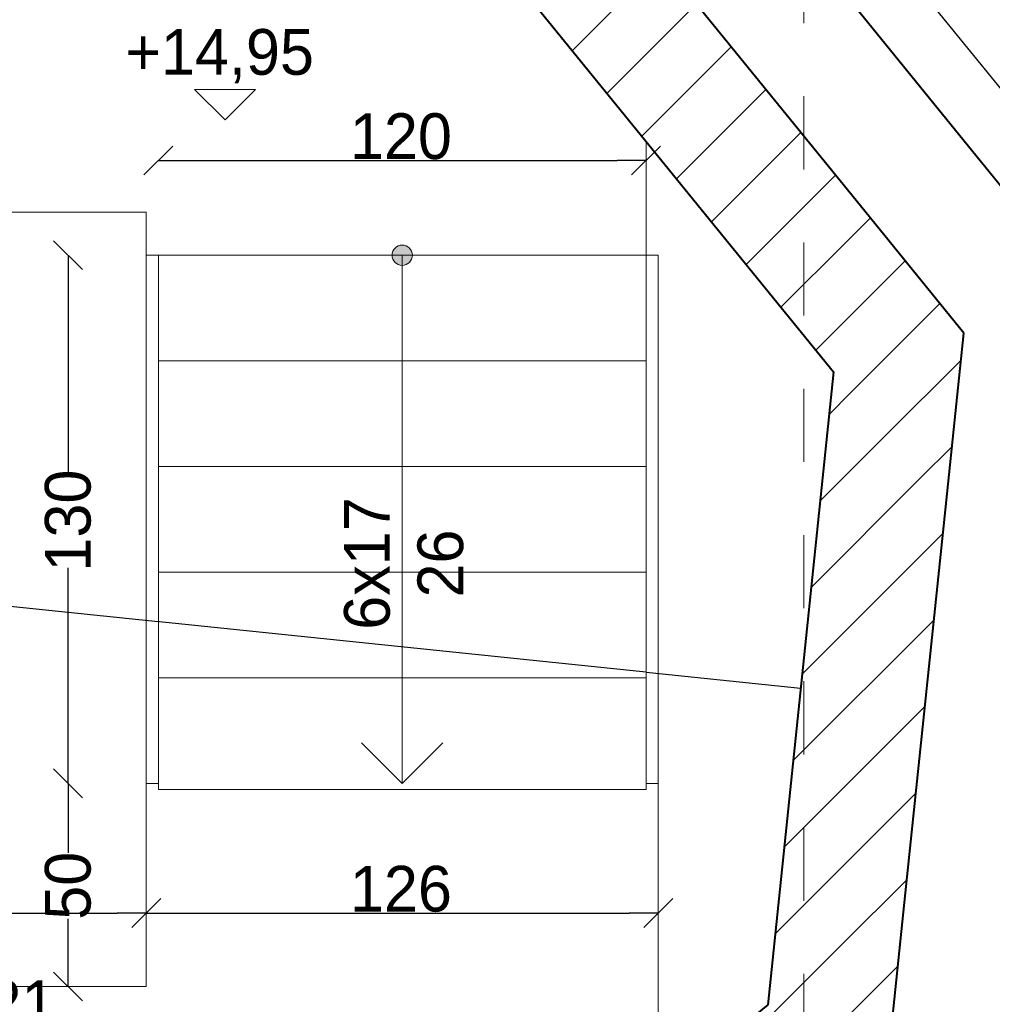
# Model space of a CAD drawing. Header units: millimetres. Extents: x 67877 to 166263, y -957 to 33454.
# Tile 85 of 98: x 115120 to 117514, y 20746 to 23169. Entities that reach past the tile are written whole.
import ezdxf
from ezdxf.enums import TextEntityAlignment as Align

# ---------------------------------------------------------------- set-up
doc = ezdxf.new("R2010")
doc.units = ezdxf.units.MM
for name, pattern in [('Kropkowana gęsto', [132.291663, 0, -132.291663]), ('Przerywana', [360, 180, -180]), ('Wipeout_Contour', [1000, 0, -1000])]:
    doc.linetypes.add(name, pattern=pattern)
for name, color, linetype, lineweight in [('0_Nr_pióra__1', 7, 'Continuous', 13), ('0_Nr_pióra__11', 7, 'Continuous', 13), ('0_Nr_pióra__7', 7, 'Continuous', 20), ('0_Nr_pióra__71', 7, 'Continuous', 13), ('Drzwi ARCHICAD_Nr_pióra__27', 7, 'Continuous', 40), ('Drzwi ARCHICAD_Nr_pióra__3', 7, 'Continuous', 13), ('inw_przekrój _Nr_pióra__101', 253, 'Continuous', 5), ('inw_schody zewnętrzne_Nr_pióra__168', 7, 'Continuous', 5), ('inw_schody zewnętrzne_Nr_pióra__27', 7, 'Continuous', 40), ('inw_schody zewnętrzne_Nr_pióra__87', 7, 'Continuous', 13), ('inw_ściany zewnętrzne_Nr_pióra__27', 7, 'Continuous', 40), ('inw_ściany zewnętrzne_Nr_pióra__87', 7, 'Continuous', 13), ('Znaczniki drzwi ARCHICADa_Nr_pióra__1', 7, 'Continuous', 13), ('Znaczniki drzwi ARCHICADa_Nr_pióra__7', 7, 'Continuous', 20)]:
    doc.layers.add(name, color=color, linetype=linetype, lineweight=lineweight)
for name, color, linetype in [('Drzwi ARCHICAD', 7, 'Continuous'), ('inw_przekrój', 7, 'Continuous'), ('inw_schody zewnętrzne', 7, 'Continuous'), ('inw_wymiarowanie', 7, 'Continuous'), ('inw_ściany zewnętrzne', 7, 'Continuous'), ('Znaczniki drzwi ARCHICADa', 7, 'Continuous')]:
    doc.layers.add(name, color=color, linetype=linetype)
doc.styles.add('STYL_AUTOMATYCZNY_1', font='GOTHIC.TTF')
doc.dimstyles.new('STYL_AUTOMATYCZNY__1', dxfattribs={"dimtxt": 112.5, "dimasz": 71.25, "dimexe": 0.18, "dimexo": 0.0625, "dimgap": 0.09, "dimtad": 1, "dimtih": 1, "dimtoh": 1, "dimdec": 0, "dimlfac": 0.1, "dimzin": 0, "dimdsep": 46, "dimtxsty": 'STYL_AUTOMATYCZNY_1', "dimblk": 'ARROWHEAD_6', "dimblk1": 'ARROWHEAD_6', "dimblk2": 'ARROWHEAD_6', "dimcen": 0.09, "dimse1": 1, "dimse2": 1, "dimclrd": 256, "dimclre": 256, "dimclrt": 256, "dimadec": 1, "dimazin": 0, "dimtfac": 1, "dimtdec": 4, "dimtmove": 0, "dimatfit": 3, "dimfxl": 1, "dimtolj": 1, "dimtzin": 0, "dimarcsym": 0})
doc.dimstyles.new('STYL_AUTOMATYCZNY__2', dxfattribs={"dimtxt": 112.5, "dimasz": 71.25, "dimexe": 0.18, "dimexo": 0.0625, "dimgap": 0.09, "dimtad": 1, "dimdec": 0, "dimlfac": 0.1, "dimzin": 0, "dimdsep": 46, "dimtxsty": 'STYL_AUTOMATYCZNY_1', "dimblk": 'ARROWHEAD_6', "dimblk1": 'ARROWHEAD_6', "dimblk2": 'ARROWHEAD_6', "dimcen": 0.09, "dimse1": 1, "dimse2": 1, "dimclrd": 256, "dimclre": 256, "dimclrt": 256, "dimadec": 1, "dimazin": 0, "dimtfac": 1, "dimtdec": 4, "dimtmove": 0, "dimatfit": 3, "dimfxl": 1, "dimtolj": 1, "dimtzin": 0, "dimarcsym": 0})
doc.dimstyles.new('STYL_AUTOMATYCZNY__4', dxfattribs={"dimtxt": 112.5, "dimasz": 71.25, "dimexe": 0.18, "dimexo": 0.0625, "dimgap": 0.09, "dimtad": 1, "dimdec": 0, "dimlfac": 0.1, "dimzin": 0, "dimdsep": 46, "dimtxsty": 'STYL_AUTOMATYCZNY_1', "dimblk": 'ARROWHEAD_6', "dimblk1": 'ARROWHEAD_6', "dimblk2": 'ARROWHEAD_6', "dimcen": 0.09, "dimse1": 1, "dimse2": 1, "dimclrd": 256, "dimclre": 256, "dimclrt": 256, "dimadec": 1, "dimazin": 0, "dimtfac": 1, "dimtdec": 4, "dimtmove": 2, "dimatfit": 3, "dimfxl": 1, "dimtolj": 1, "dimtzin": 0, "dimarcsym": 0})
pattern_1 = [(45, (553500.93, 0), (-95.45941, 95.45941), [])]

# ---------------------------------------------------------------- blocks, each defined once
blk = doc.blocks.new('Strop_37_4', base_point=(624521, 5876.8))
at = {"layer": '0_Nr_pióra__1', "linetype": 'Continuous', "flags": 128}
blk.add_lwpolyline([(624521, 5876.8), (624400.4, 5878.9), (625291, 4773.8), (625632.4, 4673.1), (626676.6, 4562.7), (627050, 4591.1), (627921, 5298.2), (627921, 6376.8), (626661, 6376.8), (626661, 5876.8)], close=True, dxfattribs=at)
blk = doc.blocks.new('Schody_18_4', base_point=(553500.932484, 0))
at = {"layer": '0_Nr_pióra__11', "linetype": 'Continuous', "flags": 128}
for points in [[(626660.954405, 7676.788777), (626660.954405, 6376.788777), (626720.954405, 6376.788777), (626720.954405, 7676.788777)], [(627860.954405, 7676.788777), (627860.954405, 6376.788777), (627920.954405, 6376.788777), (627920.954405, 7676.788777)]]:
    blk.add_lwpolyline(points, close=True, dxfattribs=at)
at = {"linetype": 'Wipeout_Contour', "ltscale": 2509345.452313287}
blk.add_wipeout([(627890.954405, 7676.788777), (626690.954405, 7676.788777), (626690.954405, 7416.788777), (627890.954405, 7416.788777)], dxfattribs=at)
at = {"layer": '0_Nr_pióra__71', "linetype": 'Continuous'}
blk.add_hatch(color=256, dxfattribs=at).paths.add_polyline_path([(627265.954405, 7676.788777, 1), (627315.954405, 7676.788777, 1)])
at = {"layer": '0_Nr_pióra__11', "linetype": 'Continuous'}
for p, q in [((627890.954405, 7676.788777), (626690.954405, 7676.788777)), ((626690.954405, 7676.788777), (626690.954405, 7416.788777)), ((627890.954405, 7416.788777), (627890.954405, 7676.788777)), ((626690.954405, 7416.788777), (627890.954405, 7416.788777))]:
    blk.add_line(p, q, dxfattribs=at)
at = {"layer": '0_Nr_pióra__11', "linetype": 'Continuous', "flags": 128}
blk.add_lwpolyline([(627265.954405, 7676.788777, 1), (627315.954405, 7676.788777, 1)], format="xyb", close=True, dxfattribs=at)
at = {"linetype": 'Wipeout_Contour', "ltscale": 2509333.156699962}
blk.add_wipeout([(627890.954405, 7416.788777), (626690.954405, 7416.788777), (626690.954405, 7156.788777), (627890.954405, 7156.788777)], dxfattribs=at)
at = {"layer": '0_Nr_pióra__11', "linetype": 'Continuous'}
for p, q in [((627290.954405, 7676.788777), (627290.954405, 7416.788777)), ((627890.954405, 7416.788777), (626690.954405, 7416.788777)), ((626690.954405, 7416.788777), (626690.954405, 7156.788777)), ((627890.954405, 7156.788777), (627890.954405, 7416.788777)), ((626690.954405, 7156.788777), (627890.954405, 7156.788777))]:
    blk.add_line(p, q, dxfattribs=at)
at = {"linetype": 'Wipeout_Contour', "ltscale": 2509321.292059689}
blk.add_wipeout([(627890.954405, 7156.788777), (626690.954405, 7156.788777), (626690.954405, 6896.788777), (627890.954405, 6896.788777)], dxfattribs=at)
at = {"layer": '0_Nr_pióra__11', "linetype": 'Continuous'}
for p, q in [((627890.954405, 7156.788777), (626690.954405, 7156.788777)), ((626690.954405, 7156.788777), (626690.954405, 6896.788777)), ((627890.954405, 6896.788777), (627890.954405, 7156.788777)), ((626690.954405, 6896.788777), (627890.954405, 6896.788777))]:
    blk.add_line(p, q, dxfattribs=at)
at = {"linetype": 'Wipeout_Contour', "ltscale": 2509309.85839858}
blk.add_wipeout([(627890.954405, 6896.788777), (626690.954405, 6896.788777), (626690.954405, 6636.788777), (627890.954405, 6636.788777)], dxfattribs=at)
at = {"layer": '0_Nr_pióra__11', "linetype": 'Continuous'}
for p, q in [((627890.954405, 6896.788777), (626690.954405, 6896.788777)), ((626690.954405, 6896.788777), (626690.954405, 6636.788777)), ((627890.954405, 6636.788777), (627890.954405, 6896.788777)), ((626690.954405, 6636.788777), (627890.954405, 6636.788777))]:
    blk.add_line(p, q, dxfattribs=at)
at = {"linetype": 'Wipeout_Contour', "ltscale": 3763945.273194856}
blk.add_wipeout([(627890.954405, 6636.788777), (626690.954405, 6636.788777), (626690.954405, 6376.788777), (626690.954405, 6361.788777), (627890.954405, 6361.788777), (627890.954405, 6376.788777)], dxfattribs=at)
at = {"layer": '0_Nr_pióra__11', "linetype": 'Continuous'}
for p, q in [((627290.954405, 7416.788777), (627290.954405, 6636.788777)), ((627890.954405, 6636.788777), (626690.954405, 6636.788777)), ((626690.954405, 6636.788777), (626690.954405, 6376.788777)), ((627290.954405, 6636.788777), (627290.954405, 6376.788777)), ((627890.954405, 6376.788777), (627890.954405, 6636.788777)), ((627190.954405, 6476.788777), (627290.954405, 6376.788777)), ((627290.954405, 6376.788777), (627390.954405, 6476.788777)), ((626690.954405, 6376.788777), (626690.954405, 6361.788777)), ((627890.954405, 6361.788777), (627890.954405, 6376.788777)), ((626690.954405, 6361.788777), (627890.954405, 6361.788777))]:
    blk.add_line(p, q, dxfattribs=at)
blk = doc.blocks.new('Drzwi łukowe_ naświetle 24')
at = {"layer": 'Drzwi ARCHICAD_Nr_pióra__27', "linetype": 'Continuous'}
for p, q in [((-525, 0), (-525, -309.2)), ((-525, 0), (-525, -309.2)), ((525, 0), (525, -309.2)), ((525, 0), (525, -309.2))]:
    blk.add_line(p, q, dxfattribs=at)
at = {"layer": 'Drzwi ARCHICAD_Nr_pióra__3', "linetype": 'Continuous'}
blk.add_line((525, 0), (525, 1050), dxfattribs=at)
blk.add_arc((525, 0), 1050, 90, 180, dxfattribs=at)
blk = doc.blocks.new('Znacznik_PB')
at = {"layer": 'Znaczniki drzwi ARCHICADa_Nr_pióra__1', "linetype": 'Continuous'}
blk.add_line((7.7, 0), (7.7, 535.4), dxfattribs=at)
at = {"layer": 'Znaczniki drzwi ARCHICADa_Nr_pióra__7', "style": 'STYL_AUTOMATYCZNY_1'}
for tag, p in [('AC_MarkerText_2', (-5.5, 226.5)), ('AC_MarkerText_3', (219.5, 226.5))]:
    blk.add_attdef(tag, text='', height=112.5, rotation=90, dxfattribs=at).set_placement(p, align=Align.BOTTOM_LEFT)
blk = doc.blocks.new('Ściana_28_4', base_point=(625262.7, 4721.6))
at = {"layer": 'inw_schody zewnętrzne_Nr_pióra__168', "linetype": 'Continuous'}
h = blk.add_hatch(dxfattribs=at)
h.set_pattern_fill('Bloczki_ceramiczne_0004', color=256, style=0, pattern_type=2)
h.set_pattern_definition(pattern_1)
h.paths.add_polyline_path([(625416.9, 5006.4), (625638.7, 4733.2), (625664.4, 4980.7)])
h = blk.add_hatch(dxfattribs=at)
h.set_pattern_fill('Bloczki_ceramiczne_0004', color=256, style=0, pattern_type=2)
h.set_pattern_definition(pattern_1)
h.paths.add_polyline_path([(626966.6, 4838.2), (626974.6, 4844.6), (626967.3, 4845.4)])
at = {"layer": 'inw_schody zewnętrzne_Nr_pióra__27', "linetype": 'Continuous'}
for p, q in [((625664.4, 4980.7), (625632.4, 4673.1)), ((626708.7, 4872.2), (626676.8, 4564.7))]:
    blk.add_line(p, q, dxfattribs=at)
at = {"layer": 'inw_schody zewnętrzne_Nr_pióra__27', "linetype": 'Continuous', "flags": 128}
for points in [[(625664.4, 4980.7), (625416.9, 5006.4)], [(626974.6, 4844.6), (626708.7, 4872.2)]]:
    blk.add_lwpolyline(points, dxfattribs=at)
at = {"layer": 'Drzwi ARCHICAD', "linetype": 'Continuous', "xscale": -1, "zscale": 1000, "rotation": 354.0725391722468}
blk.add_blockref('Drzwi łukowe_ naświetle 24', (626186.5, 4926.4), dxfattribs=at)
at = {"layer": 'Znaczniki drzwi ARCHICADa'}
ref = blk.add_blockref('Znacznik_PB', (626186.5, 4926.4), dxfattribs=dict(at, rotation=354.0725391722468))
ref.add_attrib('AC_MarkerText_2', '101', dxfattribs={"layer": 'Znaczniki drzwi ARCHICADa_Nr_pióra__7', "color": 7, "height": 112.5, "rotation": 84.0725, "style": 'STYL_AUTOMATYCZNY_1'}).set_placement((626200.3, 5152.5), align=Align.BOTTOM_LEFT)
ref.add_attrib('AC_MarkerText_3', '180', dxfattribs={"layer": 'Znaczniki drzwi ARCHICADa_Nr_pióra__7', "color": 7, "height": 112.5, "rotation": 84.0725, "style": 'STYL_AUTOMATYCZNY_1'}).set_placement((626424.1, 5129.3), align=Align.BOTTOM_LEFT)
at = {"linetype": 'Wipeout_Contour', "ltscale": 2501143.852562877}
blk.add_wipeout([(625103.4, 4427.3), (625342.9, 4402.4), (625373.8, 4700), (625257.6, 4712)], dxfattribs=at).dxf.layer = 'inw_schody zewnętrzne'
at = {"linetype": 'Wipeout_Contour', "ltscale": 1881770.074240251}
blk.add_wipeout([(627490.9, 4480.2), (627070, 4523.9), (627162.4, 4213.5)], dxfattribs=at).dxf.layer = 'inw_schody zewnętrzne'
at = {"layer": 'inw_schody zewnętrzne_Nr_pióra__168', "linetype": 'Continuous'}
h = blk.add_hatch(dxfattribs=at)
h.set_pattern_fill('Bloczki_ceramiczne_0004', color=256, style=0, pattern_type=2)
h.set_pattern_definition(pattern_1)
h.paths.add_polyline_path([(627409.5, 4799.5), (626974.6, 4844.6), (627070, 4523.9)])
at = {"layer": 'inw_schody zewnętrzne_Nr_pióra__27', "linetype": 'Continuous'}
blk.add_line((625257.6, 4712), (625632.4, 4673.1), dxfattribs=at)
at = {"layer": 'inw_schody zewnętrzne_Nr_pióra__87', "linetype": 'Continuous', "flags": 128}
blk.add_lwpolyline([(625103.4, 4427.3), (625342.9, 4402.4)], dxfattribs=at)
at = {"linetype": 'Wipeout_Contour', "ltscale": 1881018.62010889}
blk.add_wipeout([(627070, 4523.9), (626741.5, 4257.2), (627162.4, 4213.5)], dxfattribs=at).dxf.layer = 'inw_schody zewnętrzne'
at = {"layer": 'inw_schody zewnętrzne_Nr_pióra__87', "linetype": 'Continuous', "flags": 128}
for points in [[(627162.4, 4213.5), (627490.9, 4480.2)], [(626904.5, 4240.3), (627162.4, 4213.5)]]:
    blk.add_lwpolyline(points, dxfattribs=at)
at = {"linetype": 'Wipeout_Contour', "ltscale": 1880975.503809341}
blk.add_wipeout([(626935.4, 4537.8), (626921.4, 4403.2), (627070, 4523.9)], dxfattribs=at).dxf.layer = 'inw_schody zewnętrzne'
at = {"layer": 'inw_schody zewnętrzne_Nr_pióra__168', "linetype": 'Continuous'}
h = blk.add_hatch(dxfattribs=at)
h.set_pattern_fill('Bloczki_ceramiczne_0004', color=256, style=0, pattern_type=2)
h.set_pattern_definition(pattern_1)
h.paths.add_polyline_path([(626676.8, 4564.7), (627070, 4523.9), (626974.6, 4844.6), (626681.1, 4606.4)])
at = {"layer": 'inw_schody zewnętrzne_Nr_pióra__27', "linetype": 'Continuous'}
for p, q in [((627070, 4523.9), (627409.5, 4799.5)), ((626676.8, 4564.7), (627070, 4523.9))]:
    blk.add_line(p, q, dxfattribs=at)
blk = doc.blocks.new('Ściana_29_4', base_point=(627066.9, 4534.2))
at = {"linetype": 'Wipeout_Contour', "ltscale": 1886144.849812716}
blk.add_wipeout([(628813.2, 5939.1), (628484.7, 5672.4), (628769.5, 5518.2)], dxfattribs=at).dxf.layer = 'inw_schody zewnętrzne'
at = {"layer": 'inw_schody zewnętrzne_Nr_pióra__168', "linetype": 'Continuous'}
h = blk.add_hatch(dxfattribs=at)
h.set_pattern_fill('Bloczki_ceramiczne_0004', color=256, style=0, pattern_type=2)
h.set_pattern_definition(pattern_1)
h.paths.add_polyline_path([(628529.8, 6107.3), (628190.4, 5831.7), (628484.7, 5672.4)])
at = {"linetype": 'Wipeout_Contour', "ltscale": 1885767.294181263}
blk.add_wipeout([(628484.7, 5672.4), (628441, 5251.5), (628769.5, 5518.2)], dxfattribs=at).dxf.layer = 'inw_schody zewnętrzne'
at = {"layer": 'inw_schody zewnętrzne_Nr_pióra__87', "linetype": 'Continuous', "flags": 128}
blk.add_lwpolyline([(628769.5, 5518.2), (628813.2, 5939.1)], dxfattribs=at)
at = {"linetype": 'Wipeout_Contour', "ltscale": 2511566.192471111}
blk.add_wipeout([(628484.7, 5672.4), (627070, 4523.9), (627490.9, 4480.2), (628441, 5251.5)], dxfattribs=at).dxf.layer = 'inw_schody zewnętrzne'
at = {"layer": 'inw_schody zewnętrzne_Nr_pióra__168', "linetype": 'Continuous'}
h = blk.add_hatch(dxfattribs=at)
h.set_pattern_fill('Bloczki_ceramiczne_0004', color=256, style=0, pattern_type=2)
h.set_pattern_definition(pattern_1)
h.paths.add_polyline_path([(626974.6, 4844.6), (627409.5, 4799.5), (628145.2, 5396.8), (628190.4, 5831.7)])
h = blk.add_hatch(dxfattribs=at)
h.set_pattern_fill('Bloczki_ceramiczne_0004', color=256, style=0, pattern_type=2)
h.set_pattern_definition(pattern_1)
h.paths.add_polyline_path([(628190.4, 5831.7), (628145.2, 5396.8), (628484.7, 5672.4)])
at = {"layer": 'inw_schody zewnętrzne_Nr_pióra__27', "linetype": 'Continuous'}
for p, q in [((628484.7, 5672.4), (628529.8, 6107.3)), ((628145.2, 5396.8), (628484.7, 5672.4)), ((627409.5, 4799.5), (628145.2, 5396.8)), ((627070, 4523.9), (627409.5, 4799.5))]:
    blk.add_line(p, q, dxfattribs=at)
at = {"layer": 'inw_schody zewnętrzne_Nr_pióra__27', "linetype": 'Continuous', "flags": 128}
blk.add_lwpolyline([(628190.4, 5831.7), (626974.6, 4844.6)], dxfattribs=at)
at = {"layer": 'inw_schody zewnętrzne_Nr_pióra__87', "linetype": 'Continuous', "flags": 128}
blk.add_lwpolyline([(627490.9, 4480.2), (628769.5, 5518.2)], dxfattribs=at)
blk = doc.blocks.new('Ściana_30_4', base_point=(628475.2, 5677.6))
at = {"layer": 'inw_schody zewnętrzne_Nr_pióra__27', "linetype": 'Continuous', "flags": 128}
blk.add_lwpolyline([(628352.1, 7389.4), (628190.4, 5831.7)], dxfattribs=at)
at = {"linetype": 'Wipeout_Contour', "ltscale": 1886512.943117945}
blk.add_wipeout([(628716.6, 7905.7), (628672.9, 7484.9), (628983.3, 7577.2)], dxfattribs=at).dxf.layer = 'inw_schody zewnętrzne'
at = {"layer": 'inw_schody zewnętrzne_Nr_pióra__168', "linetype": 'Continuous'}
h = blk.add_hatch(dxfattribs=at)
h.set_pattern_fill('Bloczki_ceramiczne_0004', color=256, style=0, pattern_type=2)
h.set_pattern_definition(pattern_1)
h.paths.add_polyline_path([(628397.3, 7824.3), (628352.1, 7389.4), (628672.9, 7484.9)])
at = {"linetype": 'Wipeout_Contour', "ltscale": 1886726.242336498}
blk.add_wipeout([(628672.9, 7484.9), (628939.6, 7156.4), (628983.3, 7577.2)], dxfattribs=at).dxf.layer = 'inw_schody zewnętrzne'
at = {"layer": 'inw_schody zewnętrzne_Nr_pióra__87', "linetype": 'Continuous', "flags": 128}
blk.add_lwpolyline([(628983.3, 7577.2), (628716.6, 7905.7)], dxfattribs=at)
at = {"linetype": 'Wipeout_Contour', "ltscale": 2515049.080723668}
blk.add_wipeout([(628484.7, 5672.4), (628813.2, 5939.1), (628939.6, 7156.4), (628672.9, 7484.9)], dxfattribs=at).dxf.layer = 'inw_schody zewnętrzne'
at = {"layer": 'inw_schody zewnętrzne_Nr_pióra__168', "linetype": 'Continuous'}
h = blk.add_hatch(dxfattribs=at)
h.set_pattern_fill('Bloczki_ceramiczne_0004', color=256, style=0, pattern_type=2)
h.set_pattern_definition(pattern_1)
h.paths.add_polyline_path([(628352.1, 7389.4), (628627.7, 7049.9), (628672.9, 7484.9)])
h = blk.add_hatch(dxfattribs=at)
h.set_pattern_fill('Bloczki_ceramiczne_0004', color=256, style=0, pattern_type=2)
h.set_pattern_definition(pattern_1)
h.paths.add_polyline_path([(628190.4, 5831.7), (628529.8, 6107.3), (628627.7, 7049.9), (628352.1, 7389.4)])
at = {"layer": 'inw_schody zewnętrzne_Nr_pióra__27', "linetype": 'Continuous'}
for p, q in [((628672.9, 7484.9), (628397.3, 7824.3)), ((628627.7, 7049.9), (628672.9, 7484.9)), ((628529.8, 6107.3), (628627.7, 7049.9)), ((628484.7, 5672.4), (628529.8, 6107.3))]:
    blk.add_line(p, q, dxfattribs=at)
at = {"layer": 'inw_schody zewnętrzne_Nr_pióra__87', "linetype": 'Continuous', "flags": 128}
blk.add_lwpolyline([(628813.2, 5939.1), (628983.3, 7577.2)], dxfattribs=at)
blk = doc.blocks.new('Ściana_31_4', base_point=(628662.5, 7481.8))
at = {"linetype": 'Wipeout_Contour', "ltscale": 1882658.500933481}
blk.add_wipeout([(627257.6, 9228), (627524.3, 8899.5), (627678.5, 9184.3)], dxfattribs=at).dxf.layer = 'inw_schody zewnętrzne'
at = {"layer": 'inw_schody zewnętrzne_Nr_pióra__168', "linetype": 'Continuous'}
h = blk.add_hatch(dxfattribs=at)
h.set_pattern_fill('Bloczki_ceramiczne_0004', color=256, style=0, pattern_type=2)
h.set_pattern_definition(pattern_1)
h.paths.add_polyline_path([(627089.4, 8944.7), (627365, 8605.2), (627524.3, 8899.5)])
at = {"linetype": 'Wipeout_Contour', "ltscale": 1883340.882586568}
blk.add_wipeout([(627524.3, 8899.5), (627945.2, 8855.8), (627678.5, 9184.3)], dxfattribs=at).dxf.layer = 'inw_schody zewnętrzne'
at = {"layer": 'inw_schody zewnętrzne_Nr_pióra__87', "linetype": 'Continuous', "flags": 128}
blk.add_lwpolyline([(627678.5, 9184.3), (627257.6, 9228)], dxfattribs=at)
at = {"linetype": 'Wipeout_Contour', "ltscale": 2513078.444883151}
blk.add_wipeout([(627945.2, 8855.8), (627524.3, 8899.5), (628672.9, 7484.9), (628716.6, 7905.7)], dxfattribs=at).dxf.layer = 'inw_schody zewnętrzne'
at = {"layer": 'inw_schody zewnętrzne_Nr_pióra__168', "linetype": 'Continuous'}
h = blk.add_hatch(dxfattribs=at)
h.set_pattern_fill('Bloczki_ceramiczne_0004', color=256, style=0, pattern_type=2)
h.set_pattern_definition(pattern_1)
h.paths.add_polyline_path([(627365, 8605.2), (627799.9, 8560.1), (627524.3, 8899.5)])
h = blk.add_hatch(dxfattribs=at)
h.set_pattern_fill('Bloczki_ceramiczne_0004', color=256, style=0, pattern_type=2)
h.set_pattern_definition(pattern_1)
h.paths.add_polyline_path([(627799.9, 8560.1), (627365, 8605.2), (628352.1, 7389.4), (628397.3, 7824.3)])
at = {"layer": 'inw_schody zewnętrzne_Nr_pióra__27', "linetype": 'Continuous'}
for p, q in [((627524.3, 8899.5), (627089.4, 8944.7)), ((627799.9, 8560.1), (627524.3, 8899.5)), ((628397.3, 7824.3), (627799.9, 8560.1)), ((628672.9, 7484.9), (628397.3, 7824.3))]:
    blk.add_line(p, q, dxfattribs=at)
at = {"layer": 'inw_schody zewnętrzne_Nr_pióra__27', "linetype": 'Continuous', "flags": 128}
blk.add_lwpolyline([(627365, 8605.2), (628352.1, 7389.4)], dxfattribs=at)
at = {"layer": 'inw_schody zewnętrzne_Nr_pióra__87', "linetype": 'Continuous', "flags": 128}
blk.add_lwpolyline([(628716.6, 7905.7), (627678.5, 9184.3)], dxfattribs=at)
blk = doc.blocks.new('Ściana_33_4', base_point=(630191, 6805.8))
at = {"layer": 'inw_ściany zewnętrzne_Nr_pióra__87', "linetype": 'Continuous'}
for radius in [4300, 3800]:
    blk.add_arc((626391, 6805.8), radius, 0, 180, dxfattribs=at)
blk = doc.blocks.new('Ściana_34_4', base_point=(622591, 6805.8))
at = {"layer": 'inw_ściany zewnętrzne_Nr_pióra__87', "linetype": 'Continuous'}
for radius in [4300, 3800]:
    blk.add_arc((626391, 6805.8), radius, 180, 0, dxfattribs=at)
blk = doc.blocks.new('ARROWHEAD_6')
at = {"linetype": 'Continuous'}
for p, q in [((-0.5, -0.5), (0.5, 0.5)), ((0, 0), (-1, 0))]:
    blk.add_line(p, q, dxfattribs=at)
blk = doc.blocks.new('*D122')
at = {"layer": 'Defpoints', "color": 0}
for p in [(116661.6, 22822.8), (115461.6, 22589.8), (116661.6, 22589.8)]:
    blk.add_point(p, dxfattribs=at)
at = {"layer": 'inw_wymiarowanie', "linetype": 'Continuous', "lineweight": -2}
blk.add_line((115532.8, 22822.8), (116590.3, 22822.8), dxfattribs=at)
at = {"layer": 'inw_wymiarowanie', "lineweight": -2, "xscale": 71.25, "yscale": 71.25, "zscale": 71.25, "rotation": 180}
blk.add_blockref('ARROWHEAD_6', (115461.6, 22822.8), dxfattribs=at)
at = {"layer": 'inw_wymiarowanie', "lineweight": -2, "xscale": 71.25, "yscale": 71.25, "zscale": 71.25}
blk.add_blockref('ARROWHEAD_6', (116661.6, 22822.8), dxfattribs=at)
at = {"layer": 'inw_wymiarowanie', "insert": (116058.4, 22882), "char_height": 112.5, "attachment_point": 5, "style": 'STYL_AUTOMATYCZNY_1'}
blk.add_mtext('\\A1;120', dxfattribs=at)
blk = doc.blocks.new('*D123')
at = {"layer": 'Defpoints', "color": 0}
for p in [(115239.3, 21289.8), (115461.6, 21289.8), (115431.6, 20789.8)]:
    blk.add_point(p, dxfattribs=at)
at = {"layer": 'inw_wymiarowanie', "linetype": 'Continuous', "lineweight": -2}
for p, q in [((115239.3, 21218.5), (115239.3, 21118.9)), ((115239.3, 20861), (115239.3, 20956.5))]:
    blk.add_line(p, q, dxfattribs=at)
at = {"layer": 'inw_wymiarowanie', "lineweight": -2, "xscale": 71.25, "yscale": 71.25, "zscale": 71.25}
for p, rotation in [((115239.3, 21289.8), 90), ((115239.3, 20789.8), 270)]:
    blk.add_blockref('ARROWHEAD_6', p, dxfattribs=dict(at, rotation=rotation))
at = {"layer": 'inw_wymiarowanie', "insert": (115239.3, 21037.7), "char_height": 112.5, "attachment_point": 5, "rotation": 90, "style": 'STYL_AUTOMATYCZNY_1'}
blk.add_mtext('\\A1;50', dxfattribs=at)
blk = doc.blocks.new('*D124')
at = {"layer": 'Defpoints', "color": 0}
for p in [(115239.3, 22589.8), (115461.6, 22589.8), (115461.6, 21289.8)]:
    blk.add_point(p, dxfattribs=at)
at = {"layer": 'inw_wymiarowanie', "linetype": 'Continuous', "lineweight": -2}
for p, q in [((115239.3, 22518.5), (115239.3, 22053.2)), ((115239.3, 21361), (115239.3, 21820))]:
    blk.add_line(p, q, dxfattribs=at)
at = {"layer": 'inw_wymiarowanie', "lineweight": -2, "xscale": 71.25, "yscale": 71.25, "zscale": 71.25}
for p, rotation in [((115239.3, 22589.8), 90), ((115239.3, 21289.8), 270)]:
    blk.add_blockref('ARROWHEAD_6', p, dxfattribs=dict(at, rotation=rotation))
at = {"layer": 'inw_wymiarowanie', "insert": (115239.3, 21936.6), "char_height": 112.5, "attachment_point": 5, "rotation": 90, "style": 'STYL_AUTOMATYCZNY_1'}
blk.add_mtext('\\A1;130', dxfattribs=at)
blk = doc.blocks.new('Wymiary_37_4', base_point=(626855, 8010))
at = {"layer": '0_Nr_pióra__1', "linetype": 'Continuous'}
for p, q in [((626855, 8010), (626780, 8085)), ((626780, 8085), (626930, 8085)), ((626930, 8085), (626855, 8010))]:
    blk.add_line(p, q, dxfattribs=at)
at = {"layer": '0_Nr_pióra__1', "insert": (626609.4, 8100), "char_height": 112.5, "attachment_point": 7, "style": 'STYL_AUTOMATYCZNY_1'}
blk.add_mtext('\\A1;{\\pql;\\fCentury Gothic|b0|i0|c238|p34;+14,95}', dxfattribs=at)
blk = doc.blocks.new('*D136')
at = {"layer": 'Defpoints', "color": 0}
for p in [(119461.7, 26497.5), (110861.5, 21458.5), (119461.7, 21469)]:
    blk.add_point(p, dxfattribs=at)
at = {"layer": 'inw_wymiarowanie', "linetype": 'Continuous', "lineweight": -2}
blk.add_line((110932.7, 26497.5), (119390.4, 26497.5), dxfattribs=at)
at = {"layer": 'inw_wymiarowanie', "lineweight": -2, "xscale": 71.25, "yscale": 71.25, "zscale": 71.25, "rotation": 180}
blk.add_blockref('ARROWHEAD_6', (110861.5, 26497.5), dxfattribs=at)
at = {"layer": 'inw_wymiarowanie', "lineweight": -2, "xscale": 71.25, "yscale": 71.25, "zscale": 71.25}
blk.add_blockref('ARROWHEAD_6', (119461.7, 26497.5), dxfattribs=at)
at = {"layer": 'inw_wymiarowanie', "insert": (115158.4, 26556.7), "char_height": 112.5, "attachment_point": 5, "style": 'STYL_AUTOMATYCZNY_1'}
blk.add_mtext('\\A1;860', dxfattribs=at)
blk = doc.blocks.new('*D137')
at = {"layer": 'Defpoints', "color": 0}
for p in [(115161.4, 26018.8), (115166.8, 17418.5), (119943.4, 17421.5)]:
    blk.add_point(p, dxfattribs=at)
at = {"layer": 'inw_wymiarowanie', "linetype": 'Continuous', "lineweight": -2}
for p, q in [((119938, 25950.5), (119940.6, 21850)), ((119943.3, 17492.8), (119940.7, 21599.7))]:
    blk.add_line(p, q, dxfattribs=at)
at = {"layer": 'inw_wymiarowanie', "lineweight": -2, "xscale": 71.25, "yscale": 71.25, "zscale": 71.25}
for p, rotation in [((119937.9, 26021.8), 90.03618933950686), ((119943.4, 17421.5), 270.0361893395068)]:
    blk.add_blockref('ARROWHEAD_6', p, dxfattribs=dict(at, rotation=rotation))
at = {"layer": 'inw_wymiarowanie', "insert": (119940.6, 21724.8), "char_height": 112.5, "attachment_point": 5, "rotation": 270.0362, "style": 'STYL_AUTOMATYCZNY_1'}
blk.add_mtext('\\A1;860', dxfattribs=at)
blk = doc.blocks.new('*D138')
at = {"layer": 'Defpoints', "color": 0}
for p in [(115161.4, 26018.8), (110561, 17415.6), (115166.8, 17418.5)]:
    blk.add_point(p, dxfattribs=at)
at = {"layer": 'inw_wymiarowanie', "linetype": 'Continuous', "lineweight": -2}
for p, q in [((110555.6, 25944.6), (110558.2, 21844)), ((110561, 17486.9), (110558.4, 21593.8))]:
    blk.add_line(p, q, dxfattribs=at)
at = {"layer": 'inw_wymiarowanie', "lineweight": -2, "xscale": 71.25, "yscale": 71.25, "zscale": 71.25}
for p, rotation in [((110555.6, 26015.9), 90.03618933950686), ((110561, 17415.6), 270.0361893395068)]:
    blk.add_blockref('ARROWHEAD_6', p, dxfattribs=dict(at, rotation=rotation))
at = {"layer": 'inw_wymiarowanie', "insert": (110558.3, 21718.9), "char_height": 112.5, "attachment_point": 5, "rotation": 270.0362, "style": 'STYL_AUTOMATYCZNY_1'}
blk.add_mtext('\\A1;860', dxfattribs=at)
blk = doc.blocks.new('*D141')
at = {"layer": 'Defpoints', "color": 0}
for p in [(116691.6, 20815.4), (113480.8, 20789.8), (116691.6, 20688.6)]:
    blk.add_point(p, dxfattribs=at)
at = {"layer": 'inw_wymiarowanie', "linetype": 'Continuous', "lineweight": -2}
blk.add_line((113552.1, 20688.6), (116620.3, 20688.6), dxfattribs=at)
at = {"layer": 'inw_wymiarowanie', "lineweight": -2, "xscale": 71.25, "yscale": 71.25, "zscale": 71.25, "rotation": 180}
blk.add_blockref('ARROWHEAD_6', (113480.8, 20688.6), dxfattribs=at)
at = {"layer": 'inw_wymiarowanie', "lineweight": -2, "xscale": 71.25, "yscale": 71.25, "zscale": 71.25}
blk.add_blockref('ARROWHEAD_6', (116691.6, 20688.6), dxfattribs=at)
at = {"layer": 'inw_wymiarowanie', "insert": (115083, 20747.8), "char_height": 112.5, "attachment_point": 5, "style": 'STYL_AUTOMATYCZNY_1'}
blk.add_mtext('\\A1;321', dxfattribs=at)
blk = doc.blocks.new('*D142')
at = {"layer": 'Defpoints', "color": 0}
for p in [(115431.6, 20970.6), (113480.8, 20789.8), (115431.6, 20789.8)]:
    blk.add_point(p, dxfattribs=at)
at = {"layer": 'inw_wymiarowanie', "linetype": 'Continuous', "lineweight": -2}
blk.add_line((113552.1, 20970.6), (115360.3, 20970.6), dxfattribs=at)
at = {"layer": 'inw_wymiarowanie', "lineweight": -2, "xscale": 71.25, "yscale": 71.25, "zscale": 71.25, "rotation": 180}
blk.add_blockref('ARROWHEAD_6', (113480.8, 20970.6), dxfattribs=at)
at = {"layer": 'inw_wymiarowanie', "lineweight": -2, "xscale": 71.25, "yscale": 71.25, "zscale": 71.25}
blk.add_blockref('ARROWHEAD_6', (115431.6, 20970.6), dxfattribs=at)
at = {"layer": 'inw_wymiarowanie', "insert": (114453, 21029.7), "char_height": 112.5, "attachment_point": 5, "style": 'STYL_AUTOMATYCZNY_1'}
blk.add_mtext('\\A1;195', dxfattribs=at)
blk = doc.blocks.new('*D143')
at = {"layer": 'Defpoints', "color": 0}
for p in [(116691.6, 20970.6), (116691.6, 20815.4), (115431.6, 20789.8)]:
    blk.add_point(p, dxfattribs=at)
at = {"layer": 'inw_wymiarowanie', "linetype": 'Continuous', "lineweight": -2}
blk.add_line((115502.8, 20970.6), (116620.3, 20970.6), dxfattribs=at)
at = {"layer": 'inw_wymiarowanie', "lineweight": -2, "xscale": 71.25, "yscale": 71.25, "zscale": 71.25, "rotation": 180}
blk.add_blockref('ARROWHEAD_6', (115431.6, 20970.6), dxfattribs=at)
at = {"layer": 'inw_wymiarowanie', "lineweight": -2, "xscale": 71.25, "yscale": 71.25, "zscale": 71.25}
blk.add_blockref('ARROWHEAD_6', (116691.6, 20970.6), dxfattribs=at)
at = {"layer": 'inw_wymiarowanie', "insert": (116058.4, 21029.7), "char_height": 112.5, "attachment_point": 5, "style": 'STYL_AUTOMATYCZNY_1'}
blk.add_mtext('\\A1;126', dxfattribs=at)
blk = doc.blocks.new('*D148')
at = {"layer": 'Defpoints', "color": 0}
for p in [(116449.1, 24097.3), (117870.3, 22584.8), (117753.9, 22490.2)]:
    blk.add_point(p, dxfattribs=at)
at = {"layer": 'inw_wymiarowanie', "linetype": 'Continuous', "lineweight": -2}
blk.add_line((116610.5, 24136.5), (117825.4, 22640.1), dxfattribs=at)
at = {"layer": 'inw_wymiarowanie', "lineweight": -2, "xscale": 71.25, "yscale": 71.25, "zscale": 71.25}
for p, rotation in [((116565.6, 24191.8), 129.0725391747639), ((117870.3, 22584.8), 309.0725391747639)]:
    blk.add_blockref('ARROWHEAD_6', p, dxfattribs=dict(at, rotation=rotation))
at = {"layer": 'inw_wymiarowanie', "insert": (117182.2, 23557.3), "char_height": 112.5, "attachment_point": 5, "rotation": 309.0725, "style": 'STYL_AUTOMATYCZNY_1'}
blk.add_mtext('\\A1;207', dxfattribs=at)
blk = doc.blocks.new('Płaszczyzna odcinająca_12_4', base_point=(628279.3, 1295.5))
at = {"layer": 'inw_przekrój _Nr_pióra__101', "linetype": 'Przerywana'}
blk.add_line((628279.3, 1408), (628279.3, 12080.9), dxfattribs=at)

msp = doc.modelspace()

# ---------------------------------------------------------------- linework, layer by layer
at = {"layer": '0_Nr_pióra__1', "linetype": 'Continuous'}
msp.add_line((113661.574, 22695.662), (115431.574, 22695.662), dxfattribs=at)

# ---------------------------------------------------------------- block references
at = {"linetype": 'Continuous'}
for name, p in [('Wymiary_37_4', (115625.635, 22922.939)), ('Strop_37_4', (113291.574, 20789.774))]:
    msp.add_blockref(name, p, dxfattribs=at)

# ---------------------------------------------------------------- next in the draw order: block references
at = {"linetype": 'Kropkowana gęsto'}
msp.add_blockref('Schody_18_4', (42271.552, 14912.986), dxfattribs=at)
at = {"layer": 'inw_schody zewnętrzne'}
msp.add_blockref('Ściana_28_4', (114033.346, 19634.545), dxfattribs=at)

# ---------------------------------------------------------------- next in the draw order: linework, layer by layer
at = {"layer": '0_Nr_pióra__1', "linetype": 'Continuous'}
msp.add_line((115431.574, 22695.662), (115431.574, 22563.909), dxfattribs=at)

# ---------------------------------------------------------------- next in the draw order: block references
at = {"layer": 'inw_schody zewnętrzne'}
msp.add_blockref('Ściana_29_4', (115837.567, 19447.223), dxfattribs=at)

# ---------------------------------------------------------------- next in the draw order: texts
at = {"layer": '0_Nr_pióra__7', "linetype": 'Continuous', "insert": (116213.165, 21830.864), "char_height": 112.5, "attachment_point": 8, "rotation": 90, "line_spacing_factor": 0.963147, "style": 'STYL_AUTOMATYCZNY_1'}
msp.add_mtext('\\A1;{\\pqc;\\fCentury Gothic|b0|i0|c238|p34;6\\fCentury Gothic|b0|i0|c238|p34;x17\\P\\pqc;\\fCentury Gothic|b0|i0|c238|p34;26}', dxfattribs=at)

# ---------------------------------------------------------------- next in the draw order: dimensions: what is measured, and where the dimension line sits
at = {"layer": 'inw_wymiarowanie', "linetype": 'Continuous'}
for base, p1, p2, angle, picture, middle, turn in [((110561.014, 17415.612), (115161.396, 26018.772), (115166.828, 17418.521), 270.036189, '*D138', (110558.296, 21718.914), 270.036189), ((115239.262, 22589.774), (115461.574, 21289.774), (115461.574, 22589.774), 90, '*D124', (115239.262, 21936.598), 90), ((115239.262, 21289.774), (115431.574, 20789.774), (115461.574, 21289.774), 90, '*D123', (115239.262, 21037.657), 90)]:
    dim = msp.add_linear_dim(base=base, p1=p1, p2=p2, angle=angle, dimstyle='STYL_AUTOMATYCZNY__2', dxfattribs=at)
    dim.commit()
    dim.dimension.update_dxf_attribs({"geometry": picture, "text_midpoint": middle, "dimtype": 160, "text_rotation": turn})
dim = msp.add_linear_dim(base=(115431.574, 20970.552), p1=(113480.821, 20789.774), p2=(115431.574, 20789.774), dimstyle='STYL_AUTOMATYCZNY__1', dxfattribs=at)
dim.commit()
dim.dimension.update_dxf_attribs({"geometry": '*D142', "text_midpoint": (114453.021, 20970.552), "dimtype": 160})

# ---------------------------------------------------------------- next in the draw order: block references
at = {"layer": 'inw_schody zewnętrzne'}
msp.add_blockref('Ściana_30_4', (117245.801, 20590.543), dxfattribs=at)

# ---------------------------------------------------------------- next in the draw order: dimensions: what is measured, and where the dimension line sits
at = {"layer": 'inw_wymiarowanie', "linetype": 'Continuous'}
for base, p1, picture, middle in [((116691.574, 20970.552), (115431.574, 20789.774), '*D143', (116058.398, 20970.552)), ((116691.574, 20688.647), (113480.821, 20789.774), '*D141', (115083.021, 20688.647))]:
    dim = msp.add_linear_dim(base=base, p1=p1, p2=(116691.574, 20815.402), dimstyle='STYL_AUTOMATYCZNY__1', dxfattribs=at)
    dim.commit()
    dim.dimension.update_dxf_attribs({"geometry": picture, "text_midpoint": middle, "dimtype": 160})

# ---------------------------------------------------------------- next in the draw order: block references
at = {"layer": 'inw_schody zewnętrzne'}
msp.add_blockref('Ściana_31_4', (117433.123, 22394.765), dxfattribs=at)
at = {"layer": 'inw_ściany zewnętrzne'}
msp.add_blockref('Ściana_34_4', (111361.574, 21718.772), dxfattribs=at)

# ---------------------------------------------------------------- next in the draw order: linework, layer by layer
at = {"layer": '0_Nr_pióra__1', "linetype": 'Continuous'}
msp.add_line((116661.574, 22589.774), (116661.574, 22870.404), dxfattribs=at)
msp.add_circle((115161.574, 21718.772), 3800, dxfattribs=at)
at = {"layer": 'inw_ściany zewnętrzne_Nr_pióra__27', "linetype": 'Continuous', "flags": 128}
msp.add_lwpolyline([(114390.127, 24311.077), (116449.115, 24097.304), (117753.879, 22490.219), (117540.106, 20431.231), (115933.021, 19126.466), (115675.14, 19153.241)], dxfattribs=at)

# ---------------------------------------------------------------- next in the draw order: block references
at = {"layer": 'inw_ściany zewnętrzne'}
msp.add_blockref('Ściana_33_4', (118961.574, 21718.772), dxfattribs=at)

# ---------------------------------------------------------------- next in the draw order: dimensions: what is measured, and where the dimension line sits
at = {"layer": 'inw_wymiarowanie', "linetype": 'Continuous'}
for base, p1, p2, picture, middle in [((119461.699, 26497.522), (110861.456, 21458.543), (119461.699, 21469.039), '*D136', (115158.401, 26497.522)), ((116661.574, 22822.811), (115461.574, 22589.774), (116661.574, 22589.774), '*D122', (116058.398, 22822.811))]:
    dim = msp.add_linear_dim(base=base, p1=p1, p2=p2, dimstyle='STYL_AUTOMATYCZNY__1', dxfattribs=at)
    dim.commit()
    dim.dimension.update_dxf_attribs({"geometry": picture, "text_midpoint": middle, "dimtype": 160})
for base, p1, p2, angle, dimstyle, picture, middle, turn in [((119943.363, 17421.538), (115161.396, 26018.772), (115166.828, 17418.521), 270.036189, 'STYL_AUTOMATYCZNY__2', '*D137', (119940.644, 21724.84), 270.036189), ((117870.332, 22584.764), (116449.115, 24097.304), (117753.879, 22490.219), 309.072539, 'STYL_AUTOMATYCZNY__4', '*D148', (117182.178, 23557.307), 309.072539)]:
    dim = msp.add_linear_dim(base=base, p1=p1, p2=p2, angle=angle, dimstyle=dimstyle, dxfattribs=at)
    dim.commit()
    dim.dimension.update_dxf_attribs({"geometry": picture, "text_midpoint": middle, "dimtype": 160, "text_rotation": turn})

# ---------------------------------------------------------------- next in the draw order: block references
at = {"layer": 'inw_przekrój'}
msp.add_blockref('Płaszczyzna odcinająca_12_4', (117049.924, 16208.511), dxfattribs=at)

# ---------------------------------------------------------------- next in the draw order: linework, layer by layer
msp.add_line((117041.868, 21523.551), (113281.28, 21913.992))

doc.saveas('drawing.dxf')
